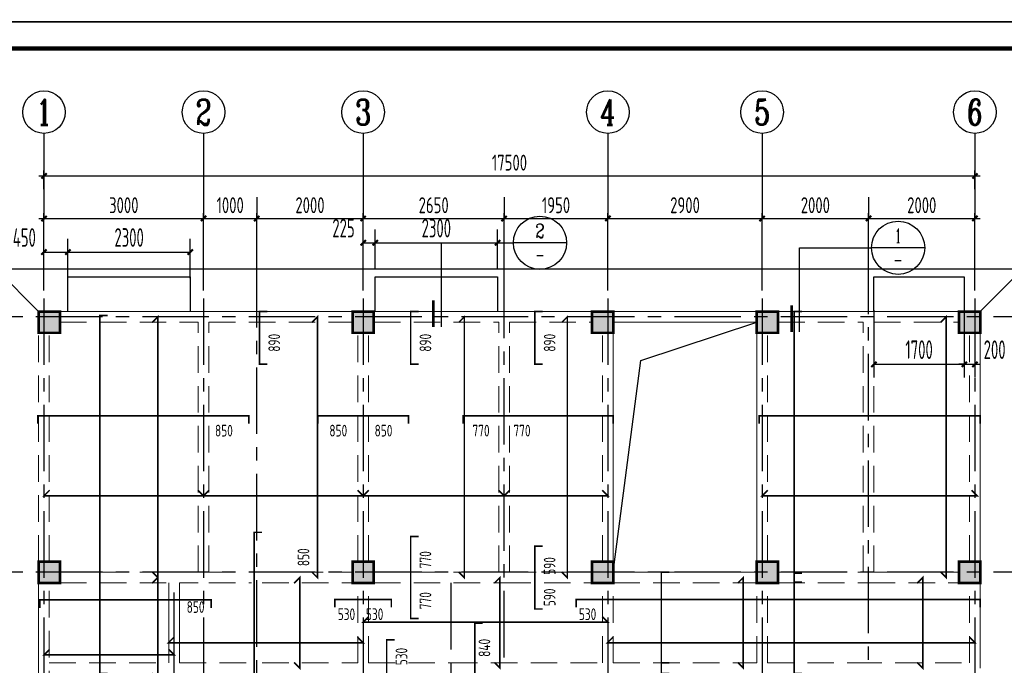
# Model space of a CAD drawing. Extents: x 4550910 to 19796140, y 148416 to 4611575.
# Tile 16 of 49: x 9697027 to 9715536, y 2088438 to 2100572. Entities that reach past the tile are written whole.
import ezdxf
from ezdxf.enums import TextEntityAlignment as Align

# ---------------------------------------------------------------- set-up
doc = ezdxf.new("R2010")
doc.units = 0
doc.header["$LTSCALE"] = 1000
for name, pattern in [('CENTER', [2, 1.25, -0.25, 0.25, -0.25]), ('DASHED', [0.75, 0.5, -0.25]), ('DOTE', [2.42, 2, -0.2, 0.02, -0.2])]:
    doc.linetypes.add(name, pattern=pattern)
doc.layers.get('0').update_dxf_attribs({"linetype": 'CONTINUOUS'})
doc.layers.get('Defpoints').update_dxf_attribs({"linetype": 'CONTINUOUS'})
for name, color, linetype in [('AXIS', 8, 'CENTER'), ('AXIS_DIM', 3, 'CONTINUOUS'), ('AXIS_NUM', 7, 'CONTINUOUS'), ('COLU', 7, 'CONTINUOUS'), ('DIM_IDEN', 220, 'CONTINUOUS'), ('DOTE', 8, 'DOTE'), ('FLOOR_REIN', 1, 'CONTINUOUS'), ('FLOOR_UP_REIN', 13, 'CONTINUOUS'), ('PUB_DIM', 94, 'CONTINUOUS'), ('PUB_TEXT', 7, 'CONTINUOUS'), ('图框', 7, 'CONTINUOUS')]:
    doc.layers.add(name, color=color, linetype=linetype)
for name, color, linetype, lineweight in [('BEAM', 4, 'DASHED', 0), ('BEAM_CON', 4, 'CONTINUOUS', 0), ('COLU_HATCH', 251, 'CONTINUOUS', 0), ('FLOOR_UP_DIM', 3, 'CONTINUOUS', 0)]:
    doc.layers.add(name, color=color, linetype=linetype, lineweight=lineweight)
doc.layers.add('意见', color=6, linetype='CONTINUOUS', plot=False)
doc.styles.add('_TCH_LABEL', font='COMPLEX', dxfattribs={"bigfont": 'GBCBIG'})
doc.styles.add('DIM_FONT', font='tssdeng2.shx', dxfattribs={"width": 0.6, "bigfont": 'hztxt.shx'})
doc.styles.add('TSSD_Axis', font='Complex.shx', dxfattribs={"width": 0.7, "bigfont": 'hztxt.shx'})
doc.styles.add('TSSD_Dimension', font='Tssdeng.shx', dxfattribs={"width": 0.7, "bigfont": 'hztxt.shx'})
doc.styles.add('TSSD_Rein', font='Tssdeng.shx', dxfattribs={"width": 0.7, "bigfont": 'hztxt.shx'})
doc.dimstyles.new('_TCH_ARCH&&100', dxfattribs={"dimtxt": 350, "dimasz": 100, "dimexe": 250, "dimexo": 300, "dimgap": 100, "dimtad": 1, "dimdec": 0, "dimzin": 0, "dimdsep": 46, "dimtxsty": 'DIM_FONT', "dimblk": 'ARCHTICK', "dimcen": 0.09, "dimclrt": 7, "dimazin": 2, "dimtfac": 1, "dimtdec": 0, "dimtix": 1, "dimtmove": 2, "dimatfit": 3, "dimfxl": 0, "dimtolj": 1, "dimtzin": 0, "dimarcsym": 0})
doc.dimstyles.new('TSSD_100_100', dxfattribs={"dimtxt": 300, "dimasz": 100, "dimexe": 100, "dimexo": 250, "dimgap": 100, "dimtad": 1, "dimdec": 0, "dimzin": 0, "dimdsep": 46, "dimtxsty": 'TSSD_Dimension', "dimblk": 'ARCHTICK', "dimcen": 0, "dimdle": 100, "dimclrt": 7, "dimadec": 0, "dimazin": 0, "dimtfac": 1, "dimtdec": 0, "dimtix": 1, "dimtmove": 2, "dimatfit": 3, "dimfxl": 0, "dimtolj": 1, "dimtzin": 0, "dimarcsym": 0})

# ---------------------------------------------------------------- blocks, each defined once
blk = doc.blocks.new('_ArchTick')
at = {"color": 0, "linetype": 'ByBlock', "const_width": 0.4}
blk.add_lwpolyline([(-0.5, -0.5), (0.5, 0.5)], dxfattribs=at)
blk = doc.blocks.new('*D297')
at = {"layer": 'AXIS_DIM', "color": 0, "lineweight": -2, "transparency": 16777216}
for p, q in [((9697484, 2095485), (9697484, 2096935)), ((9700484, 2095485), (9700484, 2096935)), ((9697384, 2096835), (9700584, 2096835))]:
    blk.add_line(p, q, dxfattribs=at)
at = {"layer": 'Defpoints', "color": 0, "transparency": 16777216}
for p in [(9700484, 2096835), (9697484, 2095235), (9700484, 2095235)]:
    blk.add_point(p, dxfattribs=at)
at = {"layer": 'AXIS_DIM', "color": 0, "lineweight": -2, "transparency": 16777216, "xscale": 100, "yscale": 100, "zscale": 100, "rotation": 180}
blk.add_blockref('_ArchTick', (9697484, 2096835), dxfattribs=at)
at = {"layer": 'AXIS_DIM', "color": 0, "lineweight": -2, "transparency": 16777216, "xscale": 100, "yscale": 100, "zscale": 100}
blk.add_blockref('_ArchTick', (9700484, 2096835), dxfattribs=at)
at = {"layer": 'AXIS_DIM', "color": 7, "transparency": 16777216, "insert": (9698984, 2097085), "char_height": 300, "attachment_point": 5, "style": 'TSSD_Dimension'}
blk.add_mtext('\\A1;3000', dxfattribs=at)
blk = doc.blocks.new('*D298')
at = {"layer": 'AXIS_DIM', "color": 0, "lineweight": -2, "transparency": 16777216}
for p, q in [((9700484, 2095485), (9700484, 2096935)), ((9701484, 2095485), (9701484, 2096935)), ((9700384, 2096835), (9701584, 2096835))]:
    blk.add_line(p, q, dxfattribs=at)
at = {"layer": 'Defpoints', "color": 0, "transparency": 16777216}
for p in [(9701484, 2096835), (9700484, 2095235), (9701484, 2095235)]:
    blk.add_point(p, dxfattribs=at)
at = {"layer": 'AXIS_DIM', "color": 0, "lineweight": -2, "transparency": 16777216, "xscale": 100, "yscale": 100, "zscale": 100, "rotation": 180}
blk.add_blockref('_ArchTick', (9700484, 2096835), dxfattribs=at)
at = {"layer": 'AXIS_DIM', "color": 0, "lineweight": -2, "transparency": 16777216, "xscale": 100, "yscale": 100, "zscale": 100}
blk.add_blockref('_ArchTick', (9701484, 2096835), dxfattribs=at)
at = {"layer": 'AXIS_DIM', "color": 7, "transparency": 16777216, "insert": (9700984, 2097085), "char_height": 300, "attachment_point": 5, "style": 'TSSD_Dimension'}
blk.add_mtext('\\A1;1000', dxfattribs=at)
blk = doc.blocks.new('*D299')
at = {"layer": 'AXIS_DIM', "color": 0, "lineweight": -2, "transparency": 16777216}
for p, q in [((9701484, 2095485), (9701484, 2096935)), ((9703484, 2095485), (9703484, 2096935)), ((9701384, 2096835), (9703584, 2096835))]:
    blk.add_line(p, q, dxfattribs=at)
at = {"layer": 'Defpoints', "color": 0, "transparency": 16777216}
for p in [(9703484, 2096835), (9701484, 2095235), (9703484, 2095235)]:
    blk.add_point(p, dxfattribs=at)
at = {"layer": 'AXIS_DIM', "color": 0, "lineweight": -2, "transparency": 16777216, "xscale": 100, "yscale": 100, "zscale": 100, "rotation": 180}
blk.add_blockref('_ArchTick', (9701484, 2096835), dxfattribs=at)
at = {"layer": 'AXIS_DIM', "color": 0, "lineweight": -2, "transparency": 16777216, "xscale": 100, "yscale": 100, "zscale": 100}
blk.add_blockref('_ArchTick', (9703484, 2096835), dxfattribs=at)
at = {"layer": 'AXIS_DIM', "color": 7, "transparency": 16777216, "insert": (9702484, 2097085), "char_height": 300, "attachment_point": 5, "style": 'TSSD_Dimension'}
blk.add_mtext('\\A1;2000', dxfattribs=at)
blk = doc.blocks.new('*D300')
at = {"layer": 'AXIS_DIM', "color": 0, "lineweight": -2, "transparency": 16777216}
for p, q in [((9703484, 2095485), (9703484, 2096935)), ((9706134, 2095485), (9706134, 2096935)), ((9703384, 2096835), (9706234, 2096835))]:
    blk.add_line(p, q, dxfattribs=at)
at = {"layer": 'Defpoints', "color": 0, "transparency": 16777216}
for p in [(9706134, 2096835), (9703484, 2095235), (9706134, 2095235)]:
    blk.add_point(p, dxfattribs=at)
at = {"layer": 'AXIS_DIM', "color": 0, "lineweight": -2, "transparency": 16777216, "xscale": 100, "yscale": 100, "zscale": 100, "rotation": 180}
blk.add_blockref('_ArchTick', (9703484, 2096835), dxfattribs=at)
at = {"layer": 'AXIS_DIM', "color": 0, "lineweight": -2, "transparency": 16777216, "xscale": 100, "yscale": 100, "zscale": 100}
blk.add_blockref('_ArchTick', (9706134, 2096835), dxfattribs=at)
at = {"layer": 'AXIS_DIM', "color": 7, "transparency": 16777216, "insert": (9704809, 2097085), "char_height": 300, "attachment_point": 5, "style": 'TSSD_Dimension'}
blk.add_mtext('\\A1;2650', dxfattribs=at)
blk = doc.blocks.new('*D301')
at = {"layer": 'AXIS_DIM', "color": 0, "lineweight": -2, "transparency": 16777216}
for p, q in [((9706134, 2095485), (9706134, 2096935)), ((9708084, 2095485), (9708084, 2096935)), ((9706034, 2096835), (9708184, 2096835))]:
    blk.add_line(p, q, dxfattribs=at)
at = {"layer": 'Defpoints', "color": 0, "transparency": 16777216}
for p in [(9708084, 2096835), (9706134, 2095235), (9708084, 2095235)]:
    blk.add_point(p, dxfattribs=at)
at = {"layer": 'AXIS_DIM', "color": 0, "lineweight": -2, "transparency": 16777216, "xscale": 100, "yscale": 100, "zscale": 100, "rotation": 180}
blk.add_blockref('_ArchTick', (9706134, 2096835), dxfattribs=at)
at = {"layer": 'AXIS_DIM', "color": 0, "lineweight": -2, "transparency": 16777216, "xscale": 100, "yscale": 100, "zscale": 100}
blk.add_blockref('_ArchTick', (9708084, 2096835), dxfattribs=at)
at = {"layer": 'AXIS_DIM', "color": 7, "transparency": 16777216, "insert": (9707109, 2097085), "char_height": 300, "attachment_point": 5, "style": 'TSSD_Dimension'}
blk.add_mtext('\\A1;1950', dxfattribs=at)
blk = doc.blocks.new('*D302')
at = {"layer": 'AXIS_DIM', "color": 0, "lineweight": -2, "transparency": 16777216}
for p, q in [((9708084, 2095485), (9708084, 2096935)), ((9710984, 2095485), (9710984, 2096935)), ((9707984, 2096835), (9711084, 2096835))]:
    blk.add_line(p, q, dxfattribs=at)
at = {"layer": 'Defpoints', "color": 0, "transparency": 16777216}
for p in [(9710984, 2096835), (9708084, 2095235), (9710984, 2095235)]:
    blk.add_point(p, dxfattribs=at)
at = {"layer": 'AXIS_DIM', "color": 0, "lineweight": -2, "transparency": 16777216, "xscale": 100, "yscale": 100, "zscale": 100, "rotation": 180}
blk.add_blockref('_ArchTick', (9708084, 2096835), dxfattribs=at)
at = {"layer": 'AXIS_DIM', "color": 0, "lineweight": -2, "transparency": 16777216, "xscale": 100, "yscale": 100, "zscale": 100}
blk.add_blockref('_ArchTick', (9710984, 2096835), dxfattribs=at)
at = {"layer": 'AXIS_DIM', "color": 7, "transparency": 16777216, "insert": (9709534, 2097085), "char_height": 300, "attachment_point": 5, "style": 'TSSD_Dimension'}
blk.add_mtext('\\A1;2900', dxfattribs=at)
blk = doc.blocks.new('*D303')
at = {"layer": 'AXIS_DIM', "color": 0, "lineweight": -2, "transparency": 16777216}
for p, q in [((9710984, 2095485), (9710984, 2096935)), ((9712984, 2095485), (9712984, 2096935)), ((9710884, 2096835), (9713084, 2096835))]:
    blk.add_line(p, q, dxfattribs=at)
at = {"layer": 'Defpoints', "color": 0, "transparency": 16777216}
for p in [(9712984, 2096835), (9710984, 2095235), (9712984, 2095235)]:
    blk.add_point(p, dxfattribs=at)
at = {"layer": 'AXIS_DIM', "color": 0, "lineweight": -2, "transparency": 16777216, "xscale": 100, "yscale": 100, "zscale": 100, "rotation": 180}
blk.add_blockref('_ArchTick', (9710984, 2096835), dxfattribs=at)
at = {"layer": 'AXIS_DIM', "color": 0, "lineweight": -2, "transparency": 16777216, "xscale": 100, "yscale": 100, "zscale": 100}
blk.add_blockref('_ArchTick', (9712984, 2096835), dxfattribs=at)
at = {"layer": 'AXIS_DIM', "color": 7, "transparency": 16777216, "insert": (9711984, 2097085), "char_height": 300, "attachment_point": 5, "style": 'TSSD_Dimension'}
blk.add_mtext('\\A1;2000', dxfattribs=at)
blk = doc.blocks.new('*D304')
at = {"layer": 'AXIS_DIM', "color": 0, "lineweight": -2, "transparency": 16777216}
for p, q in [((9712984, 2095485), (9712984, 2096935)), ((9714984, 2095485), (9714984, 2096935)), ((9712884, 2096835), (9715084, 2096835))]:
    blk.add_line(p, q, dxfattribs=at)
at = {"layer": 'Defpoints', "color": 0, "transparency": 16777216}
for p in [(9714984, 2096835), (9712984, 2095235), (9714984, 2095235)]:
    blk.add_point(p, dxfattribs=at)
at = {"layer": 'AXIS_DIM', "color": 0, "lineweight": -2, "transparency": 16777216, "xscale": 100, "yscale": 100, "zscale": 100, "rotation": 180}
blk.add_blockref('_ArchTick', (9712984, 2096835), dxfattribs=at)
at = {"layer": 'AXIS_DIM', "color": 0, "lineweight": -2, "transparency": 16777216, "xscale": 100, "yscale": 100, "zscale": 100}
blk.add_blockref('_ArchTick', (9714984, 2096835), dxfattribs=at)
at = {"layer": 'AXIS_DIM', "color": 7, "transparency": 16777216, "insert": (9713984, 2097085), "char_height": 300, "attachment_point": 5, "style": 'TSSD_Dimension'}
blk.add_mtext('\\A1;2000', dxfattribs=at)
blk = doc.blocks.new('*D305')
at = {"layer": 'AXIS_DIM', "color": 0, "lineweight": -2, "transparency": 16777216}
for p, q in [((9697384, 2097635), (9715084, 2097635)), ((9697484, 2097385), (9697484, 2097735)), ((9714984, 2097385), (9714984, 2097735))]:
    blk.add_line(p, q, dxfattribs=at)
at = {"layer": 'Defpoints', "color": 0, "transparency": 16777216}
for p in [(9714984, 2097635), (9697484, 2097135), (9714984, 2097135)]:
    blk.add_point(p, dxfattribs=at)
at = {"layer": 'AXIS_DIM', "color": 0, "lineweight": -2, "transparency": 16777216, "xscale": 100, "yscale": 100, "zscale": 100, "rotation": 180}
blk.add_blockref('_ArchTick', (9697484, 2097635), dxfattribs=at)
at = {"layer": 'AXIS_DIM', "color": 0, "lineweight": -2, "transparency": 16777216, "xscale": 100, "yscale": 100, "zscale": 100}
blk.add_blockref('_ArchTick', (9714984, 2097635), dxfattribs=at)
at = {"layer": 'AXIS_DIM', "color": 7, "transparency": 16777216, "insert": (9706234, 2097885), "char_height": 300, "attachment_point": 5, "style": 'TSSD_Dimension'}
blk.add_mtext('\\A1;17500', dxfattribs=at)
blk = doc.blocks.new('ts_axno')
at = {"color": 0, "linetype": 'ByBlock', "lineweight": -2}
blk.add_circle((0, 0), 0.5, dxfattribs=at)
at = {"color": 0, "linetype": 'ByBlock', "lineweight": -2, "style": 'TSSD_Axis', "width": 0.7}
blk.add_attdef('A', text='', height=0.6, dxfattribs=at).set_placement((0, 0), align=Align.MIDDLE_CENTER)
blk = doc.blocks.new('*D459')
at = {"layer": 'Defpoints', "color": 0, "transparency": 16777216}
for p in [(9713084, 2095412), (9714784, 2095412), (9714784, 2094095)]:
    blk.add_point(p, dxfattribs=at)
at = {"layer": 'PUB_DIM', "color": 0, "lineweight": -2, "transparency": 16777216}
for p, q in [((9713084, 2095112), (9713084, 2093845)), ((9714784, 2095112), (9714784, 2093845)), ((9713084, 2094095), (9714784, 2094095))]:
    blk.add_line(p, q, dxfattribs=at)
at = {"layer": 'PUB_DIM', "color": 0, "lineweight": -2, "transparency": 16777216, "xscale": 100, "yscale": 100, "zscale": 100, "rotation": 180}
blk.add_blockref('_ArchTick', (9713084, 2094095), dxfattribs=at)
at = {"layer": 'PUB_DIM', "color": 0, "lineweight": -2, "transparency": 16777216, "xscale": 100, "yscale": 100, "zscale": 100}
blk.add_blockref('_ArchTick', (9714784, 2094095), dxfattribs=at)
at = {"layer": 'PUB_DIM', "color": 7, "transparency": 16777216, "insert": (9713934, 2094370), "char_height": 350, "attachment_point": 5, "style": 'DIM_FONT'}
blk.add_mtext('\\A1;1700', dxfattribs=at)
blk = doc.blocks.new('*D460')
at = {"layer": 'Defpoints', "color": 0, "transparency": 16777216}
for p in [(9714784, 2095412), (9714984, 2095412), (9714984, 2094095)]:
    blk.add_point(p, dxfattribs=at)
at = {"layer": 'PUB_DIM', "color": 0, "lineweight": -2, "transparency": 16777216}
for p, q in [((9714784, 2095112), (9714784, 2093845)), ((9714984, 2095112), (9714984, 2093845)), ((9714784, 2094095), (9714684, 2094095)), ((9714784, 2094095), (9714984, 2094095)), ((9714984, 2094095), (9715084, 2094095))]:
    blk.add_line(p, q, dxfattribs=at)
at = {"layer": 'PUB_DIM', "color": 0, "lineweight": -2, "transparency": 16777216, "xscale": 100, "yscale": 100, "zscale": 100}
blk.add_blockref('_ArchTick', (9714784, 2094095), dxfattribs=at)
at = {"layer": 'PUB_DIM', "color": 0, "lineweight": -2, "transparency": 16777216, "xscale": 100, "yscale": 100, "zscale": 100, "rotation": 180}
blk.add_blockref('_ArchTick', (9714984, 2094095), dxfattribs=at)
at = {"layer": 'PUB_DIM', "color": 7, "transparency": 16777216, "insert": (9715354, 2094370), "char_height": 350, "attachment_point": 5, "style": 'DIM_FONT'}
blk.add_mtext('\\A1;200', dxfattribs=at)
blk = doc.blocks.new('*D461')
at = {"layer": 'Defpoints', "color": 0, "transparency": 16777216}
for p in [(9703709, 2096379), (9703484, 2095574), (9703709, 2095574)]:
    blk.add_point(p, dxfattribs=at)
at = {"layer": 'PUB_DIM', "color": 0, "lineweight": -2, "transparency": 16777216}
for p, q in [((9703484, 2095874), (9703484, 2096629)), ((9703709, 2095874), (9703709, 2096629)), ((9703484, 2096379), (9703709, 2096379))]:
    blk.add_line(p, q, dxfattribs=at)
at = {"layer": 'PUB_DIM', "color": 0, "lineweight": -2, "transparency": 16777216, "xscale": 100, "yscale": 100, "zscale": 100, "rotation": 180}
blk.add_blockref('_ArchTick', (9703484, 2096379), dxfattribs=at)
at = {"layer": 'PUB_DIM', "color": 0, "lineweight": -2, "transparency": 16777216, "xscale": 100, "yscale": 100, "zscale": 100}
blk.add_blockref('_ArchTick', (9703709, 2096379), dxfattribs=at)
at = {"layer": 'PUB_DIM', "color": 7, "transparency": 16777216, "insert": (9703114, 2096654), "char_height": 350, "attachment_point": 5, "style": 'DIM_FONT'}
blk.add_mtext('\\A1;225', dxfattribs=at)
blk = doc.blocks.new('*D462')
at = {"layer": 'Defpoints', "color": 0, "transparency": 16777216}
for p in [(9706009, 2096379), (9703709, 2095574), (9706009, 2095574)]:
    blk.add_point(p, dxfattribs=at)
at = {"layer": 'PUB_DIM', "color": 0, "lineweight": -2, "transparency": 16777216}
for p, q in [((9703709, 2095874), (9703709, 2096629)), ((9706009, 2095874), (9706009, 2096629)), ((9703709, 2096379), (9706009, 2096379))]:
    blk.add_line(p, q, dxfattribs=at)
at = {"layer": 'PUB_DIM', "color": 0, "lineweight": -2, "transparency": 16777216, "xscale": 100, "yscale": 100, "zscale": 100, "rotation": 180}
blk.add_blockref('_ArchTick', (9703709, 2096379), dxfattribs=at)
at = {"layer": 'PUB_DIM', "color": 0, "lineweight": -2, "transparency": 16777216, "xscale": 100, "yscale": 100, "zscale": 100}
blk.add_blockref('_ArchTick', (9706009, 2096379), dxfattribs=at)
at = {"layer": 'PUB_DIM', "color": 7, "transparency": 16777216, "insert": (9704859, 2096654), "char_height": 350, "attachment_point": 5, "style": 'DIM_FONT'}
blk.add_mtext('\\A1;2300', dxfattribs=at)
blk = doc.blocks.new('*D463')
at = {"layer": 'Defpoints', "color": 0, "transparency": 16777216}
for p in [(9697934, 2096203), (9697484, 2095412), (9697934, 2095412)]:
    blk.add_point(p, dxfattribs=at)
at = {"layer": 'PUB_DIM', "color": 0, "lineweight": -2, "transparency": 16777216}
for p, q in [((9697484, 2095712), (9697484, 2096453)), ((9697934, 2095712), (9697934, 2096453)), ((9697484, 2096203), (9697934, 2096203))]:
    blk.add_line(p, q, dxfattribs=at)
at = {"layer": 'PUB_DIM', "color": 0, "lineweight": -2, "transparency": 16777216, "xscale": 100, "yscale": 100, "zscale": 100, "rotation": 180}
blk.add_blockref('_ArchTick', (9697484, 2096203), dxfattribs=at)
at = {"layer": 'PUB_DIM', "color": 0, "lineweight": -2, "transparency": 16777216, "xscale": 100, "yscale": 100, "zscale": 100}
blk.add_blockref('_ArchTick', (9697934, 2096203), dxfattribs=at)
at = {"layer": 'PUB_DIM', "color": 7, "transparency": 16777216, "insert": (9697114, 2096478), "char_height": 350, "attachment_point": 5, "style": 'DIM_FONT'}
blk.add_mtext('\\A1;450', dxfattribs=at)
blk = doc.blocks.new('*D464')
at = {"layer": 'Defpoints', "color": 0, "transparency": 16777216}
for p in [(9700234, 2096203), (9697934, 2095412), (9700234, 2095412)]:
    blk.add_point(p, dxfattribs=at)
at = {"layer": 'PUB_DIM', "color": 0, "lineweight": -2, "transparency": 16777216}
for p, q in [((9697934, 2095712), (9697934, 2096453)), ((9700234, 2095712), (9700234, 2096453)), ((9697934, 2096203), (9700234, 2096203))]:
    blk.add_line(p, q, dxfattribs=at)
at = {"layer": 'PUB_DIM', "color": 0, "lineweight": -2, "transparency": 16777216, "xscale": 100, "yscale": 100, "zscale": 100, "rotation": 180}
blk.add_blockref('_ArchTick', (9697934, 2096203), dxfattribs=at)
at = {"layer": 'PUB_DIM', "color": 0, "lineweight": -2, "transparency": 16777216, "xscale": 100, "yscale": 100, "zscale": 100}
blk.add_blockref('_ArchTick', (9700234, 2096203), dxfattribs=at)
at = {"layer": 'PUB_DIM', "color": 7, "transparency": 16777216, "insert": (9699084, 2096478), "char_height": 350, "attachment_point": 5, "style": 'DIM_FONT'}
blk.add_mtext('\\A1;2300', dxfattribs=at)

msp = doc.modelspace()

# ---------------------------------------------------------------- hatches: boundary and pattern name
at = {"layer": 'COLU_HATCH'}
h = msp.add_hatch(color=256, dxfattribs=at)
h.dxf.hatch_style = 1
h.paths.add_polyline_path([(9697783.5, 2094686.5), (9697783.5, 2095086.5), (9697383.5, 2095086.5), (9697383.5, 2094686.5)])
h = msp.add_hatch(color=256, dxfattribs=at)
h.dxf.hatch_style = 1
h.paths.add_polyline_path([(9703683.5, 2094686.5), (9703683.5, 2095086.5), (9703283.5, 2095086.5), (9703283.5, 2094686.5)])
h = msp.add_hatch(color=256, dxfattribs=at)
h.dxf.hatch_style = 1
h.paths.add_polyline_path([(9708183.5, 2094686.5), (9708183.5, 2095086.5), (9707783.5, 2095086.5), (9707783.5, 2094686.5)])
h = msp.add_hatch(color=256, dxfattribs=at)
h.dxf.hatch_style = 1
h.paths.add_polyline_path([(9711283.5, 2094686.5), (9711283.5, 2095086.5), (9710883.5, 2095086.5), (9710883.5, 2094686.5)])
h = msp.add_hatch(color=256, dxfattribs=at)
h.dxf.hatch_style = 1
h.paths.add_polyline_path([(9715083.5, 2094686.5), (9715083.5, 2095086.5), (9714683.5, 2095086.5), (9714683.5, 2094686.5)])
h = msp.add_hatch(color=256, dxfattribs=at)
h.dxf.hatch_style = 1
h.paths.add_polyline_path([(9697783.5, 2089986.5), (9697783.5, 2090386.5), (9697383.5, 2090386.5), (9697383.5, 2089986.5)])
h = msp.add_hatch(color=256, dxfattribs=at)
h.dxf.hatch_style = 1
h.paths.add_polyline_path([(9703683.5, 2089986.5), (9703683.5, 2090386.5), (9703283.5, 2090386.5), (9703283.5, 2089986.5)])
h = msp.add_hatch(color=256, dxfattribs=at)
h.dxf.hatch_style = 1
h.paths.add_polyline_path([(9708183.5, 2089986.5), (9708183.5, 2090386.5), (9707783.5, 2090386.5), (9707783.5, 2089986.5)])
h = msp.add_hatch(color=256, dxfattribs=at)
h.dxf.hatch_style = 1
h.paths.add_polyline_path([(9711283.5, 2089986.5), (9711283.5, 2090386.5), (9710883.5, 2090386.5), (9710883.5, 2089986.5)])
h = msp.add_hatch(color=256, dxfattribs=at)
h.dxf.hatch_style = 1
h.paths.add_polyline_path([(9715083.5, 2089986.5), (9715083.5, 2090386.5), (9714683.5, 2090386.5), (9714683.5, 2089986.5)])

# ---------------------------------------------------------------- linework, layer by layer
for p, q in [((9697383.5, 2095086.5), (9696583.5, 2095886.5)), ((9715083.5, 2095086.5), (9715883.5, 2095886.5))]:
    msp.add_line(p, q)
for points in [[(9696583.5, 2093782.5), (9696583.5, 2095886.5), (9715883.5, 2095886.5), (9715883.5, 2084386.5), (9696583.5, 2084386.5), (9696583.5, 2093782.5)], [(9697933.5, 2095086.5), (9697933.5, 2095736.5), (9700233.5, 2095736.5), (9700233.5, 2095086.5)], [(9703708.5, 2095085.2), (9703708.5, 2095736.5), (9706008.5, 2095736.5), (9706008.5, 2095086.5)], [(9713083.5, 2095086.5), (9713083.5, 2095736.5), (9714783.5, 2095736.5), (9714783.5, 2095086.5)]]:
    msp.add_lwpolyline(points)
at = {"layer": 'AXIS'}
for p, q in [((9701483.5, 2086786.5), (9701483.5, 2096834.7)), ((9706133.5, 2088586.5), (9706133.5, 2096834.7)), ((9712983.5, 2083039.9), (9712983.5, 2096834.7)), ((9697483.5, 2095334.7), (9697483.5, 2083039.9)), ((9697483.5, 2095334.7), (9697483.5, 2083039.9)), ((9700483.5, 2095334.7), (9700483.5, 2083039.9)), ((9703483.5, 2095334.7), (9703483.5, 2083039.9)), ((9708083.5, 2095334.7), (9708083.5, 2083039.9)), ((9710983.5, 2095334.7), (9710983.5, 2083039.9)), ((9714983.5, 2095334.7), (9714983.5, 2083039.9)), ((9716583.5, 2094986.5), (9695483.5, 2094986.5)), ((9716583.5, 2090186.5), (9695483.5, 2090186.5)), ((9705133.5, 2089986.5), (9705133.5, 2083039.9))]:
    msp.add_line(p, q, dxfattribs=at)
at = {"layer": 'AXIS_DIM'}
for p, q in [((9697483.5, 2098434.7), (9697483.5, 2096834.7)), ((9700483.5, 2098434.7), (9700483.5, 2096834.7)), ((9703483.5, 2098434.7), (9703483.5, 2096834.7)), ((9708083.5, 2098434.7), (9708083.5, 2096834.7)), ((9710983.5, 2098434.7), (9710983.5, 2096834.7)), ((9714983.5, 2098434.7), (9714983.5, 2096834.7)), ((9697483.5, 2097234.7), (9697483.5, 2096834.7)), ((9701483.5, 2097234.7), (9701483.5, 2096834.7)), ((9706133.5, 2097234.7), (9706133.5, 2096834.7)), ((9712983.5, 2097234.7), (9712983.5, 2096834.7))]:
    msp.add_line(p, q, dxfattribs=at)
at = {"layer": 'BEAM'}
for p, q in [((9697783.5, 2094886.5), (9700383.5, 2094886.5)), ((9700383.5, 2090186.5), (9700383.5, 2094886.5)), ((9700583.5, 2090186.5), (9700583.5, 2094886.5)), ((9700583.5, 2094886.5), (9703283.5, 2094886.5)), ((9703683.5, 2094886.5), (9706033.5, 2094886.5)), ((9706033.5, 2090186.5), (9706033.5, 2094886.5)), ((9706233.5, 2094886.5), (9707783.5, 2094886.5)), ((9706233.5, 2090186.5), (9706233.5, 2094886.5)), ((9711283.5, 2094886.5), (9712883.5, 2094886.5)), ((9712883.5, 2090186.5), (9712883.5, 2094886.5)), ((9713083.5, 2094886.5), (9714683.5, 2094886.5)), ((9713083.5, 2090186.5), (9713083.5, 2094886.5)), ((9697383.5, 2090386.5), (9697383.5, 2094686.5)), ((9697583.5, 2090386.5), (9697583.5, 2094686.5)), ((9703383.5, 2090386.5), (9703383.5, 2094686.5)), ((9703583.5, 2090386.5), (9703583.5, 2094686.5)), ((9707983.5, 2090386.5), (9707983.5, 2094686.5)), ((9711083.5, 2090386.5), (9711083.5, 2094686.5)), ((9714883.5, 2090386.5), (9714883.5, 2094686.5)), ((9697783.5, 2090186.5), (9700383.5, 2090186.5)), ((9700583.5, 2090186.5), (9701483.5, 2090186.5)), ((9701483.5, 2090186.5), (9703283.5, 2090186.5)), ((9703683.5, 2090186.5), (9706033.5, 2090186.5)), ((9706233.5, 2090186.5), (9707783.5, 2090186.5)), ((9711283.5, 2090186.5), (9712883.5, 2090186.5)), ((9713083.5, 2090186.5), (9714683.5, 2090186.5)), ((9697583.5, 2085586.5), (9697583.5, 2089986.5)), ((9697783.5, 2089986.5), (9700383.5, 2089986.5)), ((9700583.5, 2089986.5), (9701383.5, 2089986.5)), ((9701583.5, 2089986.5), (9703283.5, 2089986.5)), ((9703383.5, 2088486.5), (9703383.5, 2089986.5)), ((9703583.5, 2088486.5), (9703583.5, 2089986.5)), ((9703683.5, 2089986.5), (9706133.5, 2089986.5)), ((9706133.5, 2089986.5), (9707783.5, 2089986.5)), ((9707983.5, 2088486.5), (9707983.5, 2089986.5)), ((9708183.5, 2088486.5), (9708183.5, 2089986.5)), ((9708183.5, 2089986.5), (9710883.5, 2089986.5)), ((9710883.5, 2088486.5), (9710883.5, 2089986.5)), ((9711083.5, 2088486.5), (9711083.5, 2089986.5)), ((9711283.5, 2089986.5), (9712983.5, 2089986.5)), ((9712983.5, 2089986.5), (9714683.5, 2089986.5)), ((9714883.5, 2088486.5), (9714883.5, 2089986.5)), ((9697583.5, 2088486.5), (9699833.5, 2088486.5)), ((9700033.5, 2088486.5), (9701383.5, 2088486.5)), ((9701583.5, 2088486.5), (9703383.5, 2088486.5)), ((9703583.5, 2088486.5), (9705133.5, 2088486.5)), ((9705133.5, 2088486.5), (9707983.5, 2088486.5)), ((9708183.5, 2088486.5), (9710883.5, 2088486.5)), ((9711083.5, 2088486.5), (9712733.5, 2088486.5)), ((9712733.5, 2088486.5), (9714883.5, 2088486.5))]:
    msp.add_line(p, q, dxfattribs=at)
at = {"layer": 'BEAM_CON'}
for p, q in [((9697783.5, 2095086.5), (9700483.5, 2095086.5)), ((9700483.5, 2095086.5), (9703283.5, 2095086.5)), ((9703683.5, 2095086.5), (9706133.5, 2095086.5)), ((9706133.5, 2095086.5), (9707783.5, 2095086.5)), ((9708183.5, 2095086.5), (9710883.5, 2095086.5)), ((9711283.5, 2095086.5), (9712983.5, 2095086.5)), ((9712983.5, 2095086.5), (9714683.5, 2095086.5)), ((9708183.5, 2094886.5), (9710883.5, 2094886.5)), ((9708183.5, 2090386.5), (9708183.5, 2094686.5)), ((9710883.5, 2090386.5), (9710883.5, 2094686.5)), ((9715083.5, 2090386.5), (9715083.5, 2094686.5)), ((9708183.5, 2090186.5), (9710883.5, 2090186.5)), ((9697383.5, 2085586.5), (9697383.5, 2089986.5)), ((9699833.5, 2088486.5), (9699833.5, 2089986.5)), ((9700033.5, 2088486.5), (9700033.5, 2089986.5)), ((9715083.5, 2088386.5), (9715083.5, 2089986.5))]:
    msp.add_line(p, q, dxfattribs=at)
at = {"layer": 'COLU', "const_width": 50}
for points in [[(9697783.5, 2094686.5), (9697783.5, 2095086.5), (9697383.5, 2095086.5), (9697383.5, 2094686.5)], [(9703683.5, 2094686.5), (9703683.5, 2095086.5), (9703283.5, 2095086.5), (9703283.5, 2094686.5)], [(9708183.5, 2094686.5), (9708183.5, 2095086.5), (9707783.5, 2095086.5), (9707783.5, 2094686.5)], [(9711283.5, 2094686.5), (9711283.5, 2095086.5), (9710883.5, 2095086.5), (9710883.5, 2094686.5)], [(9715083.5, 2094686.5), (9715083.5, 2095086.5), (9714683.5, 2095086.5), (9714683.5, 2094686.5)], [(9697783.5, 2089986.5), (9697783.5, 2090386.5), (9697383.5, 2090386.5), (9697383.5, 2089986.5)], [(9703683.5, 2089986.5), (9703683.5, 2090386.5), (9703283.5, 2090386.5), (9703283.5, 2089986.5)], [(9708183.5, 2089986.5), (9708183.5, 2090386.5), (9707783.5, 2090386.5), (9707783.5, 2089986.5)], [(9711283.5, 2089986.5), (9711283.5, 2090386.5), (9710883.5, 2090386.5), (9710883.5, 2089986.5)], [(9715083.5, 2089986.5), (9715083.5, 2090386.5), (9714683.5, 2090386.5), (9714683.5, 2089986.5)]]:
    msp.add_lwpolyline(points, close=True, dxfattribs=at)
at = {"layer": 'DIM_IDEN'}
for p, q in [((9704955.3, 2096379.2), (9706307.1, 2096379.2)), ((9704955.3, 2094798.7), (9704955.3, 2096379.2)), ((9707307.1, 2096379.2), (9706307.1, 2096379.2)), ((9711687.9, 2096285.2), (9713039.7, 2096285.2)), ((9711687.9, 2094704.8), (9711687.9, 2096285.2)), ((9714039.7, 2096285.2), (9713039.7, 2096285.2))]:
    msp.add_line(p, q, dxfattribs=at)
at = {"layer": 'DIM_IDEN', "const_width": 50}
for points in [[(9704805.3, 2094798.7), (9704805.3, 2095298.7)], [(9711537.9, 2094704.8), (9711537.9, 2095204.8)]]:
    msp.add_lwpolyline(points, dxfattribs=at)
at = {"layer": 'DIM_IDEN'}
for centre in [(9706807.1, 2096379.2), (9713539.7, 2096285.2)]:
    msp.add_circle(centre, 500, dxfattribs=at)
at = {"layer": 'DOTE', "linetype": 'DOTE'}
msp.add_line((9699933.5, 2085386.5), (9699933.5, 2089986.5), dxfattribs=at)
at = {"layer": 'FLOOR_REIN', "const_width": 30}
for points in [[(9699517.4, 2090192.6), (9699623.5, 2090086.5), (9699623.5, 2094986.5), (9699517.4, 2094880.5)], [(9702517.4, 2090192.6), (9702623.5, 2090086.5), (9702623.5, 2094986.5), (9702517.4, 2094880.5)], [(9705279.4, 2090192.6), (9705385.5, 2090086.5), (9705385.5, 2094986.5), (9705279.4, 2094880.5)], [(9707215.6, 2090192.6), (9707321.7, 2090086.5), (9707321.7, 2094986.5), (9707215.6, 2094880.5)], [(9714337.4, 2090192.6), (9714443.5, 2090086.5), (9714443.5, 2094986.5), (9714337.4, 2094880.5)], [(9697589.6, 2091728.6), (9697483.5, 2091622.5), (9700483.5, 2091622.5), (9700377.5, 2091728.6)], [(9700589.6, 2091728.6), (9700483.5, 2091622.5), (9703483.5, 2091622.5), (9703377.5, 2091728.6)], [(9703589.6, 2091728.6), (9703483.5, 2091622.5), (9706133.5, 2091622.5), (9706027.5, 2091728.6)], [(9706239.6, 2091728.6), (9706133.5, 2091622.5), (9708083.5, 2091622.5), (9707977.5, 2091728.6)], [(9711089.6, 2091728.6), (9710983.5, 2091622.5), (9715027.3, 2091622.5), (9714921.2, 2091728.6)], [(9699517.4, 2088292.6), (9699623.5, 2088186.5), (9699623.5, 2090086.5), (9699517.4, 2089980.5)], [(9702186.9, 2088492.6), (9702293, 2088386.5), (9702293, 2090086.5), (9702186.9, 2089980.5)], [(9705948.6, 2088492.6), (9706054.6, 2088386.5), (9706054.6, 2090086.5), (9705948.5, 2089980.5)], [(9710522.8, 2088492.6), (9710628.9, 2088386.5), (9710628.9, 2090086.5), (9710522.8, 2089980.5)], [(9713897.5, 2088492.6), (9714003.6, 2088386.5), (9714003.6, 2090086.5), (9713897.5, 2089980.5)], [(9703589.6, 2089355.8), (9703483.5, 2089249.7), (9708083.5, 2089249.7), (9707977.5, 2089355.8)], [(9699929.4, 2088968.6), (9699823.4, 2088862.5), (9703483.5, 2088862.5), (9703377.5, 2088968.6)], [(9708181.7, 2088968.6), (9708075.6, 2088862.5), (9714983.5, 2088862.5), (9714877.5, 2088968.6)], [(9697589.6, 2088738.7), (9697483.5, 2088632.7), (9699933.5, 2088632.7), (9699827.5, 2088738.7)]]:
    msp.add_lwpolyline(points, dxfattribs=at)
at = {"layer": 'FLOOR_UP_REIN', "const_width": 30}
for points in [[(9698683.5, 2088286.5), (9698533.5, 2088286.5), (9698533.5, 2095010.9), (9698683.5, 2095010.9)], [(9701683.5, 2094096.5), (9701533.5, 2094096.5), (9701533.5, 2095086.5), (9701683.5, 2095086.5)], [(9704526, 2094096.5), (9704376, 2094096.5), (9704376, 2095086.5), (9704526, 2095086.5)], [(9706861, 2094096.5), (9706711, 2094096.5), (9706711, 2095086.5), (9706861, 2095086.5)], [(9711733.5, 2090000.1), (9711583.5, 2090000.1), (9711583.5, 2095086.5), (9711733.5, 2095086.5)], [(9697369.6, 2092976.5), (9697369.6, 2093126.5), (9701333.5, 2093126.5), (9701333.5, 2092976.5)], [(9702633.5, 2092976.5), (9702633.5, 2093126.5), (9704333.5, 2093126.5), (9704333.5, 2092976.5)], [(9705363.5, 2092976.5), (9705363.5, 2093126.5), (9708183.5, 2093126.5), (9708183.5, 2092976.5)], [(9710925.5, 2092976.5), (9710925.5, 2093126.5), (9715083.5, 2093126.5), (9715083.5, 2092976.5)], [(9701583, 2087536.5), (9701433, 2087536.5), (9701433, 2090936.5), (9701583, 2090936.5)], [(9704526, 2089316.5), (9704376, 2089316.5), (9704376, 2090856.5), (9704526, 2090856.5)], [(9706861, 2089496.5), (9706711, 2089496.5), (9706711, 2090676.5), (9706861, 2090676.5)], [(9709238.5, 2088286.5), (9709088.5, 2088286.5), (9709088.5, 2090186.5), (9709238.5, 2090186.5)], [(9711733.5, 2088286.5), (9711583.5, 2088286.5), (9711583.5, 2090168.3), (9711733.5, 2090168.3)], [(9697404.1, 2089517.5), (9697404.1, 2089667.5), (9700626.9, 2089667.5), (9700626.9, 2089517.5)], [(9702953.5, 2089526.5), (9702953.5, 2089676.5), (9704013.5, 2089676.5), (9704013.5, 2089526.5)], [(9707486.4, 2089526.5), (9707486.4, 2089676.5), (9715083.5, 2089676.5), (9715083.5, 2089526.5)], [(9705732.3, 2087546.5), (9705582.3, 2087546.5), (9705582.3, 2089226.5), (9705732.3, 2089226.5)], [(9704076, 2087856.5), (9703926, 2087856.5), (9703926, 2088916.5), (9704076, 2088916.5)], [(9709238.5, 2085216.5), (9709088.5, 2085216.5), (9709088.5, 2088486.5), (9709238.5, 2088486.5)]]:
    msp.add_lwpolyline(points, dxfattribs=at)
at = {"layer": '图框', "color": 4}
for points in [[(9729688.3, 2130232.6), (9687688.3, 2130232.6), (9687688.3, 2100532.6), (9729688.3, 2100532.6)], [(9729688.3, 2100532.6), (9687688.3, 2100532.6), (9687688.3, 2070832.6), (9729688.3, 2070832.6)]]:
    msp.add_lwpolyline(points, close=True, dxfattribs=at)
at = {"layer": '图框', "color": 4, "const_width": 80}
msp.add_lwpolyline([(9690188.3, 2071332.6), (9729188.3, 2071332.6), (9729188.3, 2100032.6), (9690188.3, 2100032.6)], close=True, dxfattribs=at)
at = {"layer": '意见'}
for p, q in [((9708704.4, 2094168.8), (9710883.5, 2094886.5)), ((9708183.5, 2090186.5), (9708704.4, 2094168.8))]:
    msp.add_line(p, q, dxfattribs=at)

# ---------------------------------------------------------------- block references
at = {"layer": 'AXIS_NUM'}
ref = msp.add_blockref('ts_axno', (9697483.5, 2098834.7), dxfattribs=dict(at, xscale=800, yscale=800, zscale=800))
ref.add_attrib('1', '1', dxfattribs={"height": 480, "style": 'TSSD_Axis', "width": 0.7}).set_placement((9697483.5, 2098834.7), align=Align.MIDDLE_CENTER)
ref = msp.add_blockref('ts_axno', (9700483.5, 2098834.7), dxfattribs=dict(at, xscale=800, yscale=800, zscale=800))
ref.add_attrib('2', '2', dxfattribs={"height": 480, "style": 'TSSD_Axis', "width": 0.7}).set_placement((9700483.5, 2098834.7), align=Align.MIDDLE_CENTER)
ref = msp.add_blockref('ts_axno', (9703483.5, 2098834.7), dxfattribs=dict(at, xscale=800, yscale=800, zscale=800))
ref.add_attrib('3', '3', dxfattribs={"height": 480, "style": 'TSSD_Axis', "width": 0.7}).set_placement((9703483.5, 2098834.7), align=Align.MIDDLE_CENTER)
ref = msp.add_blockref('ts_axno', (9708083.5, 2098834.7), dxfattribs=dict(at, xscale=800, yscale=800, zscale=800))
ref.add_attrib('4', '4', dxfattribs={"height": 480, "style": 'TSSD_Axis', "width": 0.7}).set_placement((9708083.5, 2098834.7), align=Align.MIDDLE_CENTER)
ref = msp.add_blockref('ts_axno', (9710983.5, 2098834.7), dxfattribs=dict(at, xscale=800, yscale=800, zscale=800))
ref.add_attrib('5', '5', dxfattribs={"height": 480, "style": 'TSSD_Axis', "width": 0.7}).set_placement((9710983.5, 2098834.7), align=Align.MIDDLE_CENTER)
ref = msp.add_blockref('ts_axno', (9714983.5, 2098834.7), dxfattribs=dict(at, xscale=800, yscale=800, zscale=800))
ref.add_attrib('6', '6', dxfattribs={"height": 480, "style": 'TSSD_Axis', "width": 0.7}).set_placement((9714983.5, 2098834.7), align=Align.MIDDLE_CENTER)

# ---------------------------------------------------------------- texts
at = {"layer": 'FLOOR_UP_DIM', "style": 'TSSD_Rein', "width": 0.736364}
for s, p in [('890', (9701921.9, 2094331.5)), ('890', (9704764.4, 2094331.5)), ('890', (9707099.4, 2094331.5)), ('850', (9702471.9, 2090301.5)), ('770', (9704764.4, 2090261.5)), ('590', (9707099.4, 2090139)), ('770', (9704764.4, 2089491.5)), ('590', (9707099.4, 2089549)), ('840', (9705872.7, 2088596.5)), ('530', (9704314.4, 2088439))]:
    msp.add_text(s, height=220, rotation=90, dxfattribs=at).set_placement(p)
for s, p in [('850', (9700698.5, 2092738.1)), ('850', (9702848.5, 2092738.1)), ('850', (9703698.5, 2092738.1)), ('770', (9705538.5, 2092738.1)), ('770', (9706308.5, 2092738.1)), ('850', (9700166.1, 2089423.1)), ('530', (9703006, 2089288.1)), ('530', (9703536, 2089288.1)), ('530', (9707538.9, 2089288.1))]:
    msp.add_text(s, height=220, dxfattribs=at).set_placement(p)
at = {"layer": 'PUB_TEXT', "style": '_TCH_LABEL'}
for s, height, p, p2 in [('2', 261, (9706720.1, 2096471.7), (9706894.1, 2096471.7)), ('1', 267.7, (9713482.3, 2096376.8), (9713597, 2096376.8))]:
    msp.add_text(s, height=height, dxfattribs=at).set_placement(p, p2, align=Align.FIT)
at = {"layer": 'PUB_TEXT', "style": '_TCH_LABEL', "width": 0.777778}
for p, p2 in [((9706720.1, 2096025.6), (9706894.1, 2096025.6)), ((9713452.7, 2095931.7), (9713626.7, 2095931.7))]:
    msp.add_text('-', height=261, dxfattribs=at).set_placement(p, p2, align=Align.FIT)

# ---------------------------------------------------------------- dimensions: what is measured, and where the dimension line sits
at = {"layer": 'AXIS_DIM'}
for p1, p2, distance, picture, middle in [((9697483.5, 2097134.7), (9714983.5, 2097134.7), 500, '*D305', (9706233.5, 2097884.7)), ((9697483.5, 2095234.7), (9700483.5, 2095234.7), 1600, '*D297', (9698983.5, 2097084.7)), ((9700483.5, 2095234.7), (9701483.5, 2095234.7), 1600, '*D298', (9700983.5, 2097084.7)), ((9701483.5, 2095234.7), (9703483.5, 2095234.7), 1600, '*D299', (9702483.5, 2097084.7)), ((9703483.5, 2095234.7), (9706133.5, 2095234.7), 1600, '*D300', (9704808.5, 2097084.7)), ((9706133.5, 2095234.7), (9708083.5, 2095234.7), 1600, '*D301', (9707108.5, 2097084.7)), ((9708083.5, 2095234.7), (9710983.5, 2095234.7), 1600, '*D302', (9709533.5, 2097084.7)), ((9710983.5, 2095234.7), (9712983.5, 2095234.7), 1600, '*D303', (9711983.5, 2097084.7)), ((9712983.5, 2095234.7), (9714983.5, 2095234.7), 1600, '*D304', (9713983.5, 2097084.7))]:
    dim = msp.add_aligned_dim(p1=p1, p2=p2, distance=distance, dimstyle='TSSD_100_100', dxfattribs=at)
    dim.commit()
    dim.dimension.update_dxf_attribs({"geometry": picture, "text_midpoint": middle})
at = {"layer": 'PUB_DIM'}
for base, p1, p2, angle, picture, middle in [((9703708.5, 2096379.2), (9703483.5, 2095573.5), (9703708.5, 2095573.5), 0, '*D461', (9703113.5, 2096654.2)), ((9697933.5, 2096202.6), (9697483.5, 2095411.5), (9697933.5, 2095411.5), 360, '*D463', (9697113.5, 2096477.6)), ((9714983.5, 2094095.1), (9714783.5, 2095411.5), (9714983.5, 2095411.5), 360, '*D460', (9715353.5, 2094370.1))]:
    dim = msp.add_linear_dim(base=base, p1=p1, p2=p2, angle=angle, dimstyle='_TCH_ARCH&&100', dxfattribs=at)
    dim.commit()
    dim.dimension.update_dxf_attribs({"geometry": picture, "text_midpoint": middle, "dimtype": 129})
for p1, p2, distance, picture, middle in [((9703708.5, 2095573.5), (9706008.5, 2095573.5), 805.7, '*D462', (9704858.5, 2096654.2)), ((9697933.5, 2095411.5), (9700233.5, 2095411.5), 791, '*D464', (9699083.5, 2096477.6)), ((9713083.5, 2095411.5), (9714783.5, 2095411.5), -1316.4, '*D459', (9713933.5, 2094370.1))]:
    dim = msp.add_aligned_dim(p1=p1, p2=p2, distance=distance, dimstyle='_TCH_ARCH&&100', dxfattribs=at)
    dim.commit()
    dim.dimension.update_dxf_attribs({"geometry": picture, "text_midpoint": middle})

doc.saveas('drawing.dxf')
